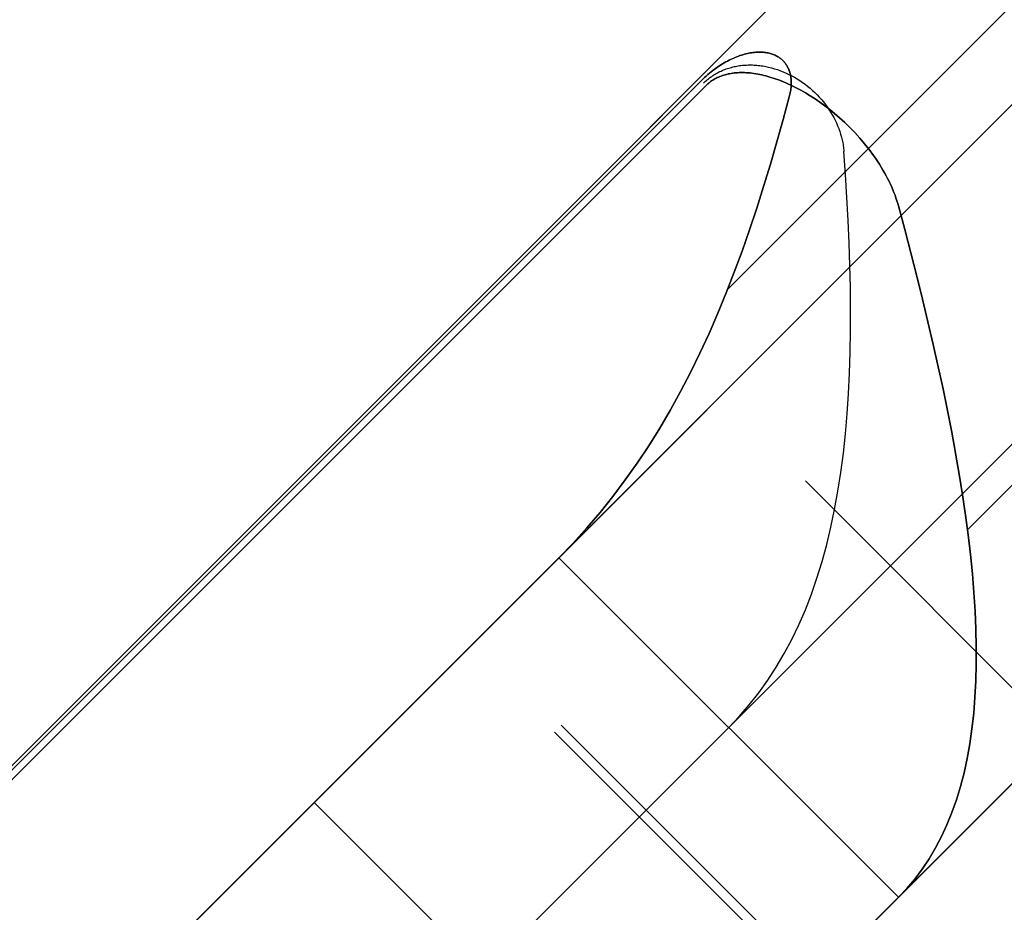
# Model space of a CAD drawing. Header units: millimetres. Extents: x -1690 to 192, y -898 to 54.
# Tile 82 of 256: x -1641.47 to -1637.37, y -5.42 to -1.7. Entities that reach past the tile are written whole.
import ezdxf

# ---------------------------------------------------------------- set-up
doc = ezdxf.new("R2010")
doc.units = ezdxf.units.MM
doc.header["$MEASUREMENT"] = 0
doc.layers.add('OVIDIO 186x93x72h', color=7, linetype='Continuous')

msp = doc.modelspace()

# ---------------------------------------------------------------- linework, layer by layer
at = {"layer": 'OVIDIO 186x93x72h', "extrusion": (0.2028516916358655, -0.1089792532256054, 0.973126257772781)}
for points in [[(-750.5095210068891, 1609.817011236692), (-750.5095210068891, 1449.161166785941)], [(-750.5095210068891, 1449.161166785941), (-750.5095210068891, 1609.817011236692)]]:
    msp.add_lwpolyline(points, dxfattribs=at)
at = {"layer": 'OVIDIO 186x93x72h', "extrusion": (0.2028516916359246, -0.1089792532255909, 0.9731262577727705)}
msp.add_lwpolyline([(-750.8049910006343, 1609.81701123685), (-750.8049910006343, 1449.161166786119)], dxfattribs=at)
at = {"layer": 'OVIDIO 186x93x72h', "extrusion": (0.2028516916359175, -0.1089792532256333, 0.9731262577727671)}
for points in [[(-751.1004609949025, 1609.817011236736), (-751.1004609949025, 1449.161166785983)], [(-751.1004609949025, 1449.161166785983), (-751.1004609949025, 1609.817011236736)]]:
    msp.add_lwpolyline(points, dxfattribs=at)
at = {"layer": 'OVIDIO 186x93x72h', "extrusion": (0.2357022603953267, -0.2357022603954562, 0.9428090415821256)}
msp.add_lwpolyline([(-1155.07277799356, 1376.762160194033), (-1155.07277799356, 1267.684356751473)], dxfattribs=at)
at = {"layer": 'OVIDIO 186x93x72h', "extrusion": (0.2357022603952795, -0.235702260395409, 0.9428090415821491)}
msp.add_lwpolyline([(-1156.02146129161, 1267.684356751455), (-1156.02146129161, 1376.762160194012)], dxfattribs=at)
at = {"layer": 'OVIDIO 186x93x72h', "extrusion": (0.235702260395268, -0.2357022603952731, 0.942809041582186)}
msp.add_lwpolyline([(-1158.867511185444, 1267.684356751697), (-1158.867511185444, 1376.762160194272)], dxfattribs=at)
at = {"layer": 'OVIDIO 186x93x72h', "extrusion": (0.2357022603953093, -0.2357022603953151, 0.9428090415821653)}
msp.add_lwpolyline([(-1157.918827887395, 1376.762160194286), (-1157.918827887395, 1267.684356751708)], dxfattribs=at)
at = {"layer": 'OVIDIO 186x93x72h', "extrusion": (0.8812743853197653, 0.2653523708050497, 0.3910800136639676)}
msp.add_lwpolyline([(458.4009193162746, 1206.869492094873), (502.713786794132, 1264.424570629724)], dxfattribs=at)
at = {"layer": 'OVIDIO 186x93x72h', "extrusion": (0.1089792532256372, -0.2028516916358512, 0.9731262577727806)}
for points in [[(-1465.210332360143, 960.7299847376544), (-1465.210332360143, 800.0741402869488)], [(-1465.210332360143, 800.0741402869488), (-1465.210332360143, 960.7299847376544)]]:
    msp.add_lwpolyline(points, dxfattribs=at)
at = {"layer": 'OVIDIO 186x93x72h', "extrusion": (0.1089792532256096, -0.2028516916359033, 0.9731262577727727)}
msp.add_lwpolyline([(-1464.914862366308, 960.72998473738), (-1464.914862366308, 800.0741402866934)], dxfattribs=at)
at = {"layer": 'OVIDIO 186x93x72h', "extrusion": (0.1089792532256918, -0.2028516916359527, 0.9731262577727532)}
for points in [[(-1464.619392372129, 800.0741402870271), (-1464.619392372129, 960.7299847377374)], [(-1464.619392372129, 960.7299847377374), (-1464.619392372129, 800.0741402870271)]]:
    msp.add_lwpolyline(points, dxfattribs=at)
at = {"layer": 'OVIDIO 186x93x72h', "extrusion": (0.04629577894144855, -0.02146384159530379, 0.9986971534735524)}
msp.add_lwpolyline([(-670.0860181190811, 1436.939936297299), (-670.0860181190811, 1537.45115466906)], dxfattribs=at)
at = {"layer": 'OVIDIO 186x93x72h', "extrusion": (0.04629577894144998, -0.02146384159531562, 0.9986971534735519)}
msp.add_lwpolyline([(-671.5722072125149, 1435.97170428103), (-671.5722072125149, 1537.276148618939)], dxfattribs=at)
at = {"layer": 'OVIDIO 186x93x72h', "extrusion": (0.0214638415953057, -0.04629577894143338, 0.998697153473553)}
msp.add_lwpolyline([(-1501.069010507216, 640.801260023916), (-1501.069010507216, 742.1038896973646)], dxfattribs=at)
at = {"layer": 'OVIDIO 186x93x72h', "extrusion": (0.02146384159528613, -0.04629577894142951, 0.9986971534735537)}
msp.add_lwpolyline([(-1502.554941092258, 641.7650586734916), (-1502.554941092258, 742.2780942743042)], dxfattribs=at)
at = {"layer": 'OVIDIO 186x93x72h'}
for points in [[(-1646.037722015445, -9.335321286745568), (-1626.867548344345, 9.834852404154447)], [(-1627.080971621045, 9.621422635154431), (-1645.824292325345, -9.12189806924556)], [(-1630.017960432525, 5.270220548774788), (-1641.473090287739, -6.184909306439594)], [(-1630.725067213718, 4.563113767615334), (-1640.765983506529, -5.477802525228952)], [(-1640.765983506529, -5.477802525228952), (-1630.725067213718, 4.563113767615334)], [(-1630.017960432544, 3.856006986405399), (-1640.058876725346, -6.184909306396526)], [(-1628.603746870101, 3.856006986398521), (-1640.058876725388, -7.59912286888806)], [(-1639.351769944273, -6.892016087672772), (-1629.310853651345, 3.148900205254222)], [(-1629.310853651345, 3.148900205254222), (-1639.351769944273, -6.892016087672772)], [(-1632.264306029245, 3.023874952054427), (-1639.226744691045, -3.938563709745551)], [(-1639.226744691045, -3.938563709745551), (-1632.264306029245, 3.023874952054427)], [(-1638.524888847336, -2.822494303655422), (-1633.380375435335, 2.322019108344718)], [(-1637.812531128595, -5.352777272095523), (-1630.850092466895, 1.60966138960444)], [(-1630.850092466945, 1.609661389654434), (-1634.331311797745, -1.871557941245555), (-1637.812531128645, -5.352777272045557)], [(-1637.525012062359, -3.822617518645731), (-1632.380252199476, 1.322142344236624)], [(-1637.139637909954, -4.679884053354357), (-1638.200298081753, -3.619223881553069)], [(-1638.200298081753, -3.619223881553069), (-1637.139637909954, -4.679884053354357)], [(-1637.812531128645, -5.352777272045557), (-1639.226744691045, -3.938563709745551)], [(-1637.812531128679, -5.352777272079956), (-1639.226744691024, -3.938563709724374)], [(-1639.226744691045, -3.938563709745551), (-1637.812531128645, -5.352777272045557)], [(-1639.245703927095, -4.664629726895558), (-1638.185043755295, -5.725289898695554)], [(-1639.21757627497, -4.636502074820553), (-1638.15691610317, -5.697162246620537)], [(-1640.246364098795, -4.95818311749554), (-1638.832150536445, -6.372396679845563)]]:
    msp.add_lwpolyline(points, dxfattribs=at)
at = {"layer": 'OVIDIO 186x93x72h', "extrusion": (0.008107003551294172, 0.9959547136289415, 0.08949013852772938)}
msp.add_lwpolyline([(1638.289601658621, 26.92022102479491), (1638.10843160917, 28.91199847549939)], dxfattribs=at)
at = {"layer": 'OVIDIO 186x93x72h', "extrusion": (0.9994904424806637, 0.001019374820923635, -0.0319032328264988)}
msp.add_lwpolyline([(-0.1852418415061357, -26.61382293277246), (-0.2491459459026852, -24.61484412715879)], dxfattribs=at)
at = {"layer": 'OVIDIO 186x93x72h', "extrusion": (0.02709550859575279, 0.9865440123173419, 0.161235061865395)}
msp.add_lwpolyline([(1637.603459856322, 32.86887304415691), (1637.267613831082, 34.84047326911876)], dxfattribs=at)
at = {"layer": 'OVIDIO 186x93x72h', "extrusion": (0.0001017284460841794, 0.9999491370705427, 0.01008528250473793)}
msp.add_lwpolyline([(1638.63437026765, 25.69354578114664), (1638.614196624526, 27.69344403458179)], dxfattribs=at)
at = {"layer": 'OVIDIO 186x93x72h', "extrusion": (0.9999491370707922, 0.0001017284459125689, -0.01008528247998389)}
msp.add_lwpolyline([(-1.785650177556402, 9.146079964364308), (-1.805823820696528, 11.14597821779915)], dxfattribs=at)
at = {"layer": 'OVIDIO 186x93x72h', "extrusion": (0.9738367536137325, 0.05302939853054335, -0.2209747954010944)}
for points in [[(86.58332895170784, -334.5754412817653), (87.06186665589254, -336.5173479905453)], [(87.06186665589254, -336.5173479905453), (86.58332895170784, -334.5754412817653)]]:
    msp.add_lwpolyline(points, dxfattribs=at)
at = {"layer": 'OVIDIO 186x93x72h', "extrusion": (0.9738367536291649, 0.05302939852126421, -0.2209747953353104)}
msp.add_lwpolyline([(86.58332893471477, -334.5754411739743), (86.71662899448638, -335.1163730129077)], dxfattribs=at)
at = {"layer": 'OVIDIO 186x93x72h', "extrusion": (0.3247683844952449, 0.3247683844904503, 0.8882854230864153)}
for points in [[(1155.823361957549, 1338.874091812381), (1155.823361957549, 1331.787655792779)], [(1155.823361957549, 1331.787655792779), (1155.823361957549, 1338.874091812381)]]:
    msp.add_lwpolyline(points, dxfattribs=at)
at = {"layer": 'OVIDIO 186x93x72h', "extrusion": (0.9069818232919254, 0.1955761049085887, -0.3730066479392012)}
msp.add_lwpolyline([(341.8472833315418, -572.2477487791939), (342.8484609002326, -573.979599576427)], dxfattribs=at)
at = {"layer": 'OVIDIO 186x93x72h', "extrusion": (0.01521891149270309, 0.0152189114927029, 0.999768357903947)}
msp.add_lwpolyline([(-1651.565255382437, -16.79091707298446), (-1642.187706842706, -7.415540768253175)], dxfattribs=at)
at = {"layer": 'OVIDIO 186x93x72h', "extrusion": (0.9998841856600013, -0.0002316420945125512, -0.01521714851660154)}
msp.add_lwpolyline([(-10.62744252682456, -27.65566100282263), (-3.170124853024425, 462.1774511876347)], dxfattribs=at)
at = {"layer": 'OVIDIO 186x93x72h', "extrusion": (0.7071067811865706, -0.7071067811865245, 0)}
for points in [[(-1160.941717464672, 26.50200902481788), (-1160.874729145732, 26.57062285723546), (-1160.809115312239, 26.64114151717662), (-1160.744953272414, 26.71352623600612), (-1160.6823190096, 26.7877342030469), (-1160.621286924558, 26.86371861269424), (-1160.561929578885, 26.94142873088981), (-1160.504317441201, 27.02080998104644), (-1160.448518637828, 27.10180404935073), (-1160.394598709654, 27.18434900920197), (-1160.342620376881, 27.26837946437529), (-1160.292643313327, 27.35382671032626), (-1160.244723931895, 27.4406189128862), (-1160.198915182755, 27.52868130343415), (-1160.155266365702, 27.61793638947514), (-1160.113822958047, 27.7083041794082), (-1160.074626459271, 27.79970242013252), (-1160.037714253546, 27.89204684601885), (-1160.003119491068, 27.98525143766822), (-1159.970870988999, 28.07922868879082), (-1159.940993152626, 28.17388987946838), (-1159.913505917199, 28.26914535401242), (-1159.888424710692, 28.36490480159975), (-1159.865760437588, 28.46107753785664), (-1159.845519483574, 28.55757278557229), (-1159.827703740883, 28.65429995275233), (-1159.81231065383, 28.75116890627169), (-1159.799333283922, 28.84809023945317), (-1159.788760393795, 28.94497553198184), (-1159.78057654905, 29.04173760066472), (-1159.774762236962, 29.13829073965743), (-1159.771294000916, 29.23455094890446), (-1159.770144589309, 29.33043614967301)], [(-1159.770144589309, 29.33043614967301), (-1159.771294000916, 29.23455094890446), (-1159.774762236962, 29.13829073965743), (-1159.78057654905, 29.04173760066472), (-1159.788760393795, 28.94497553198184), (-1159.799333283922, 28.84809023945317), (-1159.81231065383, 28.75116890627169), (-1159.827703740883, 28.65429995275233), (-1159.845519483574, 28.55757278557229), (-1159.865760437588, 28.46107753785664), (-1159.888424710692, 28.36490480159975), (-1159.913505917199, 28.26914535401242), (-1159.940993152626, 28.17388987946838), (-1159.970870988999, 28.07922868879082), (-1160.003119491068, 27.98525143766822), (-1160.037714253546, 27.89204684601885), (-1160.074626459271, 27.79970242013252), (-1160.113822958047, 27.7083041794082), (-1160.155266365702, 27.61793638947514), (-1160.198915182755, 27.52868130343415), (-1160.244723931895, 27.4406189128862), (-1160.292643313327, 27.35382671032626), (-1160.342620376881, 27.26837946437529), (-1160.394598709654, 27.18434900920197), (-1160.448518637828, 27.10180404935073), (-1160.504317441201, 27.02080998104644), (-1160.561929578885, 26.94142873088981), (-1160.621286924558, 26.86371861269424), (-1160.6823190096, 26.7877342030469), (-1160.744953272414, 26.71352623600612), (-1160.809115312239, 26.64114151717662), (-1160.874729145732, 26.57062285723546), (-1160.941717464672, 26.50200902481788)]]:
    msp.add_lwpolyline(points, dxfattribs=at)
at = {"layer": 'OVIDIO 186x93x72h', "extrusion": (0.3247683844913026, 0.3247683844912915, 0.8882854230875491)}
msp.add_lwpolyline([(1155.073361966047, 1331.787655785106), (1155.073361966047, 1338.874091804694)], dxfattribs=at)
at = {"layer": 'OVIDIO 186x93x72h', "extrusion": (0.8183247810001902, 0.4036839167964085, -0.4091257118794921)}
msp.add_lwpolyline([(720.6330686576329, -577.4702284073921), (722.1725181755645, -578.7469802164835)], dxfattribs=at)
at = {"layer": 'OVIDIO 186x93x72h', "extrusion": (0.7071067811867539, -0.7071067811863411, 0)}
msp.add_lwpolyline([(-1159.770144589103, 29.33043614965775), (-1159.771294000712, 29.2345509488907), (-1159.77476223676, 29.13829073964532), (-1159.78057654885, 29.04173760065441), (-1159.788760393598, 28.94497553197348), (-1159.799333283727, 28.84809023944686), (-1159.812310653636, 28.75116890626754), (-1159.827703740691, 28.65429995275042), (-1159.845519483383, 28.55757278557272), (-1159.865760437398, 28.46107753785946), (-1159.888424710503, 28.36490480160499), (-1159.913505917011, 28.26914535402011), (-1159.940993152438, 28.17388987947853), (-1159.97087098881, 28.07922868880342), (-1160.00311949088, 27.98525143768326), (-1160.037714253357, 27.89204684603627), (-1160.074626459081, 27.79970242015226), (-1160.113822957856, 27.70830417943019), (-1160.15526636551, 27.61793638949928), (-1160.198915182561, 27.52868130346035), (-1160.244723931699, 27.44061891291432), (-1160.292643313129, 27.35382671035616), (-1160.342620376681, 27.26837946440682), (-1160.394598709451, 27.18434900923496), (-1160.448518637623, 27.10180404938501), (-1160.504317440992, 27.02080998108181), (-1160.561929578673, 26.94142873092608), (-1160.621286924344, 26.86371861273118), (-1160.682319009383, 26.7877342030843), (-1160.744953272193, 26.71352623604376), (-1160.809115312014, 26.64114151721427), (-1160.874729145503, 26.57062285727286), (-1160.94171746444, 26.5020090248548)], dxfattribs=at)
at = {"layer": 'OVIDIO 186x93x72h', "extrusion": (0.3247683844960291, 0.3247683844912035, 0.8882854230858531)}
for points in [[(1154.323361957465, 1331.787655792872), (1154.323361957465, 1338.874091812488)], [(1154.323361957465, 1338.874091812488), (1154.323361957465, 1331.787655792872)]]:
    msp.add_lwpolyline(points, dxfattribs=at)
at = {"layer": 'OVIDIO 186x93x72h', "extrusion": (-0.216286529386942, 0.2162865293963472, 0.9520715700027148)}
msp.add_lwpolyline([(1161.384502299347, -1091.307629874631), (1161.384502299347, -1093.308045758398)], dxfattribs=at)
at = {"layer": 'OVIDIO 186x93x72h', "extrusion": (0.8660254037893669, -0.2886751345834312, -0.4082482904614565)}
for points in [[(-524.1226086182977, -613.0511653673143), (-521.4779177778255, -609.8120938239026)], [(-521.4779177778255, -609.8120938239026), (-524.1226086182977, -613.0511653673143)]]:
    msp.add_lwpolyline(points, dxfattribs=at)
at = {"layer": 'OVIDIO 186x93x72h', "extrusion": (0.01521891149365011, 0.0152189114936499, 0.9997683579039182)}
msp.add_lwpolyline([(-1650.50469976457, -17.85168178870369), (-1641.127169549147, -8.47632380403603)], dxfattribs=at)
at = {"layer": 'OVIDIO 186x93x72h', "extrusion": (0.9998841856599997, -0.0002316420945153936, -0.01521714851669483)}
msp.add_lwpolyline([(-11.68783862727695, -27.63951673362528), (-4.230539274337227, 462.1923920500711)], dxfattribs=at)
at = {"layer": 'OVIDIO 186x93x72h', "extrusion": (-0.2886751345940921, 0.8660254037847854, -0.4082482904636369)}
for points in [[(1556.352517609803, 232.6216592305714), (1558.931973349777, 229.4624840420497)], [(1558.931973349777, 229.4624840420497), (1556.352517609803, 232.6216592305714)]]:
    msp.add_lwpolyline(points, dxfattribs=at)
at = {"layer": 'OVIDIO 186x93x72h', "extrusion": (-0.2886751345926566, 0.8660254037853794, -0.4082482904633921)}
msp.add_lwpolyline([(1557.587041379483, 230.7690104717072), (1554.942350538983, 234.0080820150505)], dxfattribs=at)
at = {"layer": 'OVIDIO 186x93x72h', "extrusion": (0.8660254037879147, -0.2886751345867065, -0.408248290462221)}
msp.add_lwpolyline([(-522.552674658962, -611.4723778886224), (-525.132130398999, -614.631553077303)], dxfattribs=at)
at = {"layer": 'OVIDIO 186x93x72h', "extrusion": (-0.2886751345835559, 0.8660254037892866, -0.4082482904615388)}
for points in [[(1557.251631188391, 230.4951491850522), (1554.606940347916, 233.7342207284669)], [(1554.606940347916, 233.7342207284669), (1557.251631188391, 230.4951491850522)]]:
    msp.add_lwpolyline(points, dxfattribs=at)
at = {"layer": 'OVIDIO 186x93x72h', "extrusion": (-0.288675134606, 0.8660254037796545, -0.4082482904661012)}
for points in [[(1558.037546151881, 228.7321873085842), (1555.458090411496, 231.8913624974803)], [(1555.458090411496, 231.8913624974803), (1558.037546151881, 228.7321873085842)]]:
    msp.add_lwpolyline(points, dxfattribs=at)
at = {"layer": 'OVIDIO 186x93x72h'}
for points in [[(-1638.634577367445, -1.952354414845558, 25.67348017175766), (-1638.627714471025, -1.945625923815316, 25.67347895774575), (-1638.62083070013, -1.93913793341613, 25.67347517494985), (-1638.613931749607, -1.932884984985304, 25.67346861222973), (-1638.607023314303, -1.926861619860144, 25.67345905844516), (-1638.600111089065, -1.921062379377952, 25.67344630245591), (-1638.593200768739, -1.915481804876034, 25.67343013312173), (-1638.586298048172, -1.910114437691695, 25.67341033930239), (-1638.579408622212, -1.904954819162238, 25.67338670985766), (-1638.572537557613, -1.899997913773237, 25.67335897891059), (-1638.565687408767, -1.895240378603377, 25.67332666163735), (-1638.558860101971, -1.890679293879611, 25.67328921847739), (-1638.552057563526, -1.886311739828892, 25.67324610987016), (-1638.54528171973, -1.882134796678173, 25.67319679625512), (-1638.538534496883, -1.878145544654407, 25.67314073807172), (-1638.531817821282, -1.874341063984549, 25.67307739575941), (-1638.525133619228, -1.870718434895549, 25.67300622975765), (-1638.51848388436, -1.867274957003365, 25.67292669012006), (-1638.51187087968, -1.86400880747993, 25.67283818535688), (-1638.505296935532, -1.860918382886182, 25.67274011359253), (-1638.498764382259, -1.85800207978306, 25.67263187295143), (-1638.492275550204, -1.855258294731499, 25.67251286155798), (-1638.48583276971, -1.852685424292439, 25.67238247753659), (-1638.479438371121, -1.850281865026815, 25.67224011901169), (-1638.473094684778, -1.848046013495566, 25.67208518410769), (-1638.466804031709, -1.845976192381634, 25.67191709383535), (-1638.460568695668, -1.844070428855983, 25.67173536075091), (-1638.454390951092, -1.842326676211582, 25.67153952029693), (-1638.448273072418, -1.840742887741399, 25.671329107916), (-1638.442217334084, -1.839317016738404, 25.6711036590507), (-1638.436226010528, -1.838047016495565, 25.6708627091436), (-1638.430301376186, -1.836930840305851, 25.67060579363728), (-1638.424445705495, -1.835966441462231, 25.67033244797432), (-1638.41866137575, -1.835151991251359, 25.67004223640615), (-1638.412951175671, -1.834486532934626, 25.66973483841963), (-1638.407317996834, -1.833969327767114, 25.66940996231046), (-1638.401764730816, -1.833599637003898, 25.66906731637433), (-1638.396294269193, -1.833376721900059, 25.66870660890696), (-1638.390909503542, -1.833299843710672, 25.66832754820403), (-1638.385613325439, -1.833368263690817, 25.66792984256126), (-1638.380408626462, -1.833581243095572, 25.66751320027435), (-1638.375298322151, -1.833937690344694, 25.66707742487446), (-1638.37028542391, -1.834435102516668, 25.66662270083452), (-1638.365372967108, -1.835070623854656, 25.66614930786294), (-1638.360563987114, -1.835841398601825, 25.66565752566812), (-1638.355861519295, -1.836744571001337, 25.66514763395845), (-1638.35126859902, -1.837777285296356, 25.66461991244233), (-1638.346788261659, -1.838936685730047, 25.66407464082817), (-1638.342423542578, -1.840219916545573, 25.66351209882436), (-1638.338176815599, -1.841624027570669, 25.66293257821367), (-1638.334047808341, -1.843145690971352, 25.66233641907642), (-1638.330035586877, -1.844781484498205, 25.66172397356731), (-1638.326139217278, -1.846527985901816, 25.661095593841), (-1638.322357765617, -1.848381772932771, 25.66045163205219), (-1638.318690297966, -1.850339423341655, 25.65979244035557), (-1638.315135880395, -1.852397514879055, 25.65911837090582), (-1638.311693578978, -1.854552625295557, 25.65842977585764), (-1638.308362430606, -1.856801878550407, 25.65772694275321), (-1638.306738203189, -1.857961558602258, 25.65737020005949), (-1638.305141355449, -1.859144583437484, 25.65700990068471), (-1638.303571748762, -1.860350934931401, 25.65664604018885), (-1638.3020292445, -1.861580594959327, 25.65627861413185), (-1638.300513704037, -1.862833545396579, 25.65590761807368), (-1638.299024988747, -1.864109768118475, 25.65553304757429), (-1638.297562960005, -1.865409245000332, 25.65515489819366), (-1638.296127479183, -1.866731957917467, 25.65477316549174), (-1638.294718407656, -1.868077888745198, 25.6543878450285), (-1638.293335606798, -1.869447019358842, 25.65399893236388), (-1638.291978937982, -1.870839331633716, 25.65360642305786), (-1638.290648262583, -1.872254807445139, 25.6532103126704), (-1638.289343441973, -1.873693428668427, 25.65281059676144), (-1638.288064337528, -1.875155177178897, 25.65240727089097), (-1638.286810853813, -1.876640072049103, 25.65200032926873), (-1638.28558306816, -1.878148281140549, 25.65158976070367), (-1638.284381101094, -1.879680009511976, 25.65117555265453), (-1638.283205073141, -1.881235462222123, 25.65075769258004), (-1638.282055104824, -1.882814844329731, 25.65033616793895), (-1638.280931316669, -1.884418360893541, 25.64991096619), (-1638.279833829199, -1.886046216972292, 25.64948207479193), (-1638.278762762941, -1.887698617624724, 25.64904948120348), (-1638.277718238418, -1.889375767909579, 25.64861317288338), (-1638.276700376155, -1.891077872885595, 25.64817313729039), (-1638.275709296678, -1.892805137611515, 25.64772936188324), (-1638.27474512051, -1.894557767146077, 25.64728183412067), (-1638.272897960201, -1.898139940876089, 25.64637547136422), (-1638.271159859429, -1.901826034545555, 25.64545394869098), (-1638.269531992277, -1.905617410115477, 25.64451725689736), (-1638.268016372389, -1.909514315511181, 25.64356575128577), (-1638.266615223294, -1.913516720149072, 25.64259987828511), (-1638.265330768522, -1.917624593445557, 25.6416200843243), (-1638.264165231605, -1.921837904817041, 25.64062681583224), (-1638.263120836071, -1.926156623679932, 25.63962051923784), (-1638.262199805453, -1.930580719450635, 25.63860164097), (-1638.261404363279, -1.935110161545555, 25.63757062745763), (-1638.260736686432, -1.939744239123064, 25.63652812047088), (-1638.260198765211, -1.944479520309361, 25.63547554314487), (-1638.259792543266, -1.94931189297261, 25.63441451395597), (-1638.259519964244, -1.954237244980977, 25.63334665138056), (-1638.259382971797, -1.959251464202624, 25.63227357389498), (-1638.259383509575, -1.964350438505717, 25.63119689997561), (-1638.259523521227, -1.969530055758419, 25.63011824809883), (-1638.259804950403, -1.974786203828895, 25.62903923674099), (-1638.260229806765, -1.980115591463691, 25.62796137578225), (-1638.26080036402, -1.985518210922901, 25.62688574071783), (-1638.261518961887, -1.990994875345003, 25.62581329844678), (-1638.262387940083, -1.996546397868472, 25.62474501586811), (-1638.263409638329, -2.002173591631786, 25.62368185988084), (-1638.264586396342, -2.007877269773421, 25.622624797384), (-1638.265920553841, -2.013658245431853, 25.62157479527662), (-1638.267414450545, -2.019517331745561, 25.6205328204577)], [(-1638.267414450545, -2.019517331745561, 25.6205328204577), (-1638.265920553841, -2.013658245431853, 25.62157479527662), (-1638.264586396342, -2.007877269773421, 25.622624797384), (-1638.263409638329, -2.002173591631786, 25.62368185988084), (-1638.262387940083, -1.996546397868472, 25.62474501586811), (-1638.261518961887, -1.990994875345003, 25.62581329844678), (-1638.26080036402, -1.985518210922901, 25.62688574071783), (-1638.260229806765, -1.980115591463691, 25.62796137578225), (-1638.259804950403, -1.974786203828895, 25.62903923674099), (-1638.259523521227, -1.969530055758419, 25.63011824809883), (-1638.259383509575, -1.964350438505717, 25.63119689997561), (-1638.259382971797, -1.959251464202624, 25.63227357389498), (-1638.259519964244, -1.954237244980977, 25.63334665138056), (-1638.259792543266, -1.94931189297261, 25.63441451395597), (-1638.260198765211, -1.944479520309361, 25.63547554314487), (-1638.260736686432, -1.939744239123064, 25.63652812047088), (-1638.261404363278, -1.935110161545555, 25.63757062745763), (-1638.262199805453, -1.930580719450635, 25.63860164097), (-1638.263120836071, -1.926156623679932, 25.63962051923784), (-1638.264165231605, -1.921837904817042, 25.64062681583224), (-1638.265330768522, -1.917624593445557, 25.6416200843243), (-1638.266615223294, -1.913516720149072, 25.64259987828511), (-1638.268016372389, -1.909514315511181, 25.64356575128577), (-1638.269531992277, -1.905617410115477, 25.64451725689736), (-1638.271159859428, -1.901826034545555, 25.64545394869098), (-1638.272897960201, -1.898139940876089, 25.64637547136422), (-1638.27474512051, -1.894557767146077, 25.64728183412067), (-1638.275709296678, -1.892805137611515, 25.64772936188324), (-1638.276700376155, -1.891077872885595, 25.64817313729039), (-1638.277718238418, -1.889375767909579, 25.64861317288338), (-1638.278762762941, -1.887698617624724, 25.64904948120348), (-1638.279833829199, -1.886046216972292, 25.64948207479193), (-1638.280931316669, -1.884418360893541, 25.64991096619), (-1638.282055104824, -1.882814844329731, 25.65033616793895), (-1638.283205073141, -1.881235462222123, 25.65075769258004), (-1638.284381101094, -1.879680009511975, 25.65117555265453), (-1638.28558306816, -1.878148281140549, 25.65158976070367), (-1638.286810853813, -1.876640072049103, 25.65200032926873), (-1638.288064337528, -1.875155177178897, 25.65240727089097), (-1638.289343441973, -1.873693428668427, 25.65281059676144), (-1638.290648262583, -1.872254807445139, 25.6532103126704), (-1638.291978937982, -1.870839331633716, 25.65360642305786), (-1638.293335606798, -1.869447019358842, 25.65399893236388), (-1638.294718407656, -1.868077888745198, 25.6543878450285), (-1638.296127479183, -1.866731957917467, 25.65477316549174), (-1638.297562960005, -1.865409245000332, 25.65515489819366), (-1638.299024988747, -1.864109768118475, 25.65553304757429), (-1638.300513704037, -1.862833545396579, 25.65590761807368), (-1638.3020292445, -1.861580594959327, 25.65627861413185), (-1638.303571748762, -1.860350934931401, 25.65664604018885), (-1638.305141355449, -1.859144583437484, 25.65700990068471), (-1638.306738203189, -1.857961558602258, 25.65737020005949), (-1638.308362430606, -1.856801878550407, 25.65772694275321), (-1638.311693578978, -1.854552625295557, 25.65842977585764), (-1638.315135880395, -1.852397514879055, 25.65911837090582), (-1638.318690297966, -1.850339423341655, 25.65979244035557), (-1638.322357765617, -1.848381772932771, 25.66045163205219), (-1638.326139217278, -1.846527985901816, 25.661095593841), (-1638.330035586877, -1.844781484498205, 25.66172397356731), (-1638.334047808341, -1.843145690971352, 25.66233641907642), (-1638.338176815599, -1.841624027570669, 25.66293257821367), (-1638.342423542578, -1.840219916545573, 25.66351209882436), (-1638.346788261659, -1.838936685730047, 25.66407464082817), (-1638.35126859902, -1.837777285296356, 25.66461991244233), (-1638.355861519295, -1.836744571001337, 25.66514763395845), (-1638.360563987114, -1.835841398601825, 25.66565752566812), (-1638.365372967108, -1.835070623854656, 25.66614930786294), (-1638.37028542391, -1.834435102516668, 25.66662270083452), (-1638.375298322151, -1.833937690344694, 25.66707742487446), (-1638.380408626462, -1.833581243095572, 25.66751320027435), (-1638.385613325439, -1.833368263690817, 25.66792984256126), (-1638.390909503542, -1.833299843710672, 25.66832754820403), (-1638.396294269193, -1.833376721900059, 25.66870660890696), (-1638.401764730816, -1.833599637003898, 25.66906731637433), (-1638.407317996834, -1.833969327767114, 25.66940996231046), (-1638.412951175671, -1.834486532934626, 25.66973483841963), (-1638.41866137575, -1.835151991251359, 25.67004223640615), (-1638.424445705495, -1.835966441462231, 25.67033244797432), (-1638.430301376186, -1.836930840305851, 25.67060579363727), (-1638.436226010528, -1.838047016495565, 25.6708627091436), (-1638.442217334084, -1.839317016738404, 25.6711036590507), (-1638.448273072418, -1.840742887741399, 25.671329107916), (-1638.454390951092, -1.842326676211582, 25.67153952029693), (-1638.460568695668, -1.844070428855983, 25.67173536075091), (-1638.466804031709, -1.845976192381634, 25.67191709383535), (-1638.473094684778, -1.848046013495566, 25.67208518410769), (-1638.479438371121, -1.850281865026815, 25.67224011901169), (-1638.48583276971, -1.852685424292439, 25.67238247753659), (-1638.492275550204, -1.855258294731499, 25.67251286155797), (-1638.498764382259, -1.85800207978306, 25.67263187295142), (-1638.505296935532, -1.860918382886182, 25.67274011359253), (-1638.51187087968, -1.86400880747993, 25.67283818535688), (-1638.51848388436, -1.867274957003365, 25.67292669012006), (-1638.525133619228, -1.870718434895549, 25.67300622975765), (-1638.531817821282, -1.874341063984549, 25.67307739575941), (-1638.538534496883, -1.878145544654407, 25.67314073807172), (-1638.54528171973, -1.882134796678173, 25.67319679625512), (-1638.552057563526, -1.886311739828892, 25.67324610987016), (-1638.558860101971, -1.890679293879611, 25.67328921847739), (-1638.565687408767, -1.895240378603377, 25.67332666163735), (-1638.572537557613, -1.899997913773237, 25.67335897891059), (-1638.579408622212, -1.904954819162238, 25.67338670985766), (-1638.586298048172, -1.910114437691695, 25.67341033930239), (-1638.593200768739, -1.915481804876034, 25.67343013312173), (-1638.600111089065, -1.921062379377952, 25.67344630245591), (-1638.607023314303, -1.926861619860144, 25.67345905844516), (-1638.613931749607, -1.932884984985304, 25.67346861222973), (-1638.62083070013, -1.93913793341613, 25.67347517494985), (-1638.627714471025, -1.945625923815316, 25.67347895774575), (-1638.634577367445, -1.952354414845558, 25.67348017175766)], [(-1638.624490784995, -1.962440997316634, 26.67345645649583), (-1638.620541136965, -1.958581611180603, 26.6734565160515), (-1638.616503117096, -1.95481373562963, 26.67345645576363), (-1638.612378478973, -1.951138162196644, 26.67345591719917), (-1638.608168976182, -1.947555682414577, 26.67345454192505), (-1638.60387636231, -1.944067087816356, 26.6734519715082), (-1638.59950239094, -1.940673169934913, 26.67344784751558), (-1638.59504881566, -1.937374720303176, 26.67344181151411), (-1638.590517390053, -1.934172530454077, 26.67343350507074), (-1638.585909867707, -1.931067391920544, 26.6734225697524), (-1638.581228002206, -1.928060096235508, 26.67340864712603), (-1638.576473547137, -1.925151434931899, 26.67339137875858), (-1638.571648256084, -1.922342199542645, 26.67337040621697), (-1638.566753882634, -1.919633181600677, 26.67334537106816), (-1638.561792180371, -1.917025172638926, 26.67331591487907), (-1638.556764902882, -1.91451896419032, 26.67328167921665), (-1638.551673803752, -1.91211534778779, 26.67324230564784), (-1638.546520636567, -1.909815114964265, 26.67319743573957), (-1638.541307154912, -1.907619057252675, 26.67314671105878), (-1638.536035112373, -1.90552796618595, 26.67308977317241), (-1638.530706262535, -1.90354263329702, 26.6730262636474), (-1638.525322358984, -1.901663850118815, 26.67295582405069), (-1638.519885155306, -1.899892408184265, 26.67287809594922), (-1638.514396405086, -1.898229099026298, 26.67279272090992), (-1638.508857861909, -1.896674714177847, 26.67269934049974), (-1638.503271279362, -1.895230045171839, 26.67259759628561), (-1638.49763841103, -1.893895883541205, 26.67248712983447), (-1638.491961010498, -1.892673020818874, 26.67236758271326), (-1638.486240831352, -1.891562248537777, 26.67223859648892), (-1638.480479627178, -1.890564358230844, 26.6720998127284), (-1638.474679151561, -1.889680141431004, 26.67195087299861), (-1638.468841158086, -1.888910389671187, 26.67179141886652), (-1638.46296740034, -1.888255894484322, 26.67162109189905), (-1638.457059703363, -1.887717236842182, 26.67143950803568), (-1638.451120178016, -1.887294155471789, 26.67124618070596), (-1638.445151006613, -1.886986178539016, 26.67104059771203), (-1638.43915437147, -1.886792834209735, 26.67082224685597), (-1638.433132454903, -1.886713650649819, 26.67059061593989), (-1638.427087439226, -1.886748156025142, 26.67034519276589), (-1638.421021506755, -1.886895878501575, 26.67008546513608), (-1638.414936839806, -1.887156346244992, 26.66981092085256), (-1638.408835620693, -1.887529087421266, 26.66952104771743), (-1638.402720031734, -1.888013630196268, 26.6692153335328), (-1638.396592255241, -1.888609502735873, 26.66889326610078), (-1638.390454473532, -1.889316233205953, 26.66855433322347), (-1638.384308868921, -1.89013334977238, 26.66819802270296), (-1638.378157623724, -1.891060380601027, 26.66782382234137), (-1638.365846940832, -1.893242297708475, 26.66701970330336), (-1638.353539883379, -1.895858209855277, 26.66613787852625), (-1638.341253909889, -1.898904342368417, 26.66517425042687), (-1638.329006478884, -1.902376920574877, 26.66412472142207), (-1638.316815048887, -1.906272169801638, 26.66298519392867), (-1638.304697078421, -1.910586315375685, 26.6617515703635), (-1638.292670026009, -1.915315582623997, 26.6604197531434), (-1638.280751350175, -1.920456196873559, 26.6589856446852), (-1638.26895850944, -1.926004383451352, 26.65744514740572), (-1638.257308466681, -1.931954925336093, 26.65579525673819), (-1638.245816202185, -1.938296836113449, 26.65403734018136), (-1638.234496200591, -1.945017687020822, 26.65217385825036), (-1638.223362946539, -1.952105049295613, 26.65020727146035), (-1638.212430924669, -1.959546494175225, 26.64814004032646), (-1638.201714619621, -1.967329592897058, 26.64597462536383), (-1638.191228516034, -1.975441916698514, 26.6437134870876), (-1638.180987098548, -1.983871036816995, 26.6413590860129), (-1638.171004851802, -1.992604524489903, 26.63891388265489), (-1638.161296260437, -2.001629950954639, 26.63638033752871), (-1638.151875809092, -2.010934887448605, 26.63376091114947), (-1638.142757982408, -2.020506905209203, 26.63105806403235), (-1638.133957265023, -2.030333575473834, 26.62827425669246), (-1638.125488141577, -2.040402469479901, 26.62541194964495), (-1638.117365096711, -2.050701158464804, 26.62247360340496), (-1638.109602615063, -2.061217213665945, 26.61946167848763), (-1638.102213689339, -2.071937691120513, 26.61637968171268), (-1638.095205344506, -2.082847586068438, 26.61323530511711), (-1638.088583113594, -2.093931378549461, 26.61003728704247), (-1638.082352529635, -2.105173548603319, 26.60679436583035), (-1638.076519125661, -2.116558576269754, 26.6035152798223), (-1638.071088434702, -2.128070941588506, 26.60020876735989), (-1638.066065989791, -2.139695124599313, 26.59688356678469), (-1638.061457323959, -2.151415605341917, 26.59354841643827), (-1638.057267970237, -2.163216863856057, 26.59021205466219), (-1638.053503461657, -2.175083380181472, 26.58688321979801), (-1638.05016933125, -2.186999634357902, 26.58357065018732), (-1638.047271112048, -2.198950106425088, 26.58028308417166), (-1638.044814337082, -2.210919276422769, 26.57702926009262), (-1638.04375322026, -2.216906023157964, 26.57541773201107), (-1638.042804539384, -2.222891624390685, 26.57381791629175), (-1638.041968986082, -2.2288741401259, 26.57223090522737), (-1638.041247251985, -2.234851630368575, 26.57065779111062), (-1638.04064002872, -2.240822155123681, 26.5690996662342), (-1638.040148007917, -2.246783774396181, 26.56755762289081)], [(-1637.812917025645, -2.474014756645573, 27.5144346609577), (-1637.816014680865, -2.463022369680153, 27.51779653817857), (-1637.819417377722, -2.451947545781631, 27.52121035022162), (-1637.823126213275, -2.440788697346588, 27.52467349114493), (-1637.827142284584, -2.429544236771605, 27.52818335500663), (-1637.831466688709, -2.418212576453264, 27.53173733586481), (-1637.836100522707, -2.406792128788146, 27.53533282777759), (-1637.841044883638, -2.395281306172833, 27.53896722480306), (-1637.846300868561, -2.383678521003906, 27.54263792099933), (-1637.851870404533, -2.371983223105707, 27.54634203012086), (-1637.857758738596, -2.360199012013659, 27.55007554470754), (-1637.863971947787, -2.348330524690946, 27.55383417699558), (-1637.870516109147, -2.336382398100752, 27.55761363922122), (-1637.877397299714, -2.324359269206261, 27.56140964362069), (-1637.884621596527, -2.312265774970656, 27.56521790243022), (-1637.892195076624, -2.300106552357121, 27.56903412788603), (-1637.900123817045, -2.287886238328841, 27.57285403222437), (-1637.908408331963, -2.275614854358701, 27.576671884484), (-1637.917026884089, -2.263323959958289, 27.58047618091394), (-1637.935156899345, -2.238831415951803, 27.58799231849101), (-1637.954295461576, -2.21470415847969, 27.59529886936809), (-1637.974224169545, -2.191237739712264, 27.60229225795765), (-1637.994727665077, -2.16869055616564, 27.6088843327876), (-1638.015602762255, -2.147172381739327, 27.61504863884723), (-1638.036649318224, -2.12675583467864, 27.62077414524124), (-1638.057667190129, -2.107513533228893, 27.62604982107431), (-1638.078493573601, -2.089492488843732, 27.63087283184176), (-1638.099115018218, -2.072637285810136, 27.6352731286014), (-1638.119555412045, -2.056866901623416, 27.63928885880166), (-1638.139838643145, -2.042100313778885, 27.64295816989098), (-1638.159979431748, -2.0282677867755, 27.64631552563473), (-1638.179955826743, -2.015344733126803, 27.64938065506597), (-1638.199736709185, -2.003317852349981, 27.65216960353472), (-1638.219290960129, -1.99217384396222, 27.65469841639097), (-1638.238591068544, -1.981897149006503, 27.65698335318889), (-1638.257623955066, -1.972463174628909, 27.65904153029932), (-1638.276380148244, -1.963845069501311, 27.66089027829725), (-1638.294850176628, -1.956015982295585, 27.66254692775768), (-1638.313024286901, -1.94895206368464, 27.66402799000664), (-1638.330891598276, -1.942641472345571, 27.66534669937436), (-1638.348440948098, -1.937075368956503, 27.66651547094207), (-1638.365661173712, -1.932244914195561, 27.66754671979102), (-1638.374144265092, -1.93010294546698, 27.66801460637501), (-1638.382540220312, -1.92814249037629, 27.66845248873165), (-1638.390846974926, -1.926363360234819, 27.66886163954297), (-1638.399062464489, -1.924765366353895, 27.66924333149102), (-1638.407184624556, -1.923348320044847, 27.66959883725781), (-1638.415211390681, -1.922112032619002, 27.66992942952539), (-1638.42314069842, -1.921056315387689, 27.67023638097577), (-1638.430970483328, -1.920180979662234, 27.67052096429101), (-1638.438698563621, -1.919485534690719, 27.6707844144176), (-1638.446322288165, -1.918968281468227, 27.67102781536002), (-1638.453838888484, -1.918627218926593, 27.6712522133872), (-1638.461245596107, -1.918460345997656, 27.67145865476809), (-1638.46853964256, -1.918465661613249, 27.67164818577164), (-1638.475718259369, -1.918641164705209, 27.67182185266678), (-1638.482778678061, -1.918984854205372, 27.67198070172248), (-1638.489718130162, -1.919494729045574, 27.67212577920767), (-1638.496533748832, -1.920168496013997, 27.67225808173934), (-1638.50322227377, -1.921002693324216, 27.67237840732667), (-1638.509780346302, -1.921993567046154, 27.6724875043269), (-1638.516204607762, -1.923137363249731, 27.67258612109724), (-1638.522491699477, -1.924430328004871, 27.67267500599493), (-1638.528638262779, -1.925868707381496, 27.67275490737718), (-1638.534640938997, -1.927448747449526, 27.67282657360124), (-1638.540496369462, -1.929166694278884, 27.67289075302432), (-1638.546201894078, -1.931018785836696, 27.67294814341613), (-1638.551757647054, -1.933001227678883, 27.67299924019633), (-1638.557164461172, -1.935110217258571, 27.67304448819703), (-1638.562423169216, -1.937341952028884, 27.67308433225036), (-1638.567534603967, -1.939692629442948, 27.67311921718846), (-1638.572499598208, -1.942158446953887, 27.67314958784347), (-1638.577318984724, -1.944735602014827, 27.67317588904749), (-1638.581993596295, -1.947420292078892, 27.67319856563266), (-1638.586524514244, -1.950209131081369, 27.67321801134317), (-1638.590913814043, -1.953100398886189, 27.67323441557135), (-1638.595163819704, -1.956092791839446, 27.6732479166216), (-1638.599276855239, -1.959185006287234, 27.67325865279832), (-1638.603255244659, -1.962375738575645, 27.67326676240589), (-1638.607101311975, -1.965663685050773, 27.67327238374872), (-1638.6108173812, -1.969047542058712, 27.67327565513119), (-1638.614405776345, -1.972526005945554, 27.67327671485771)], [(-1638.614405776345, -1.972526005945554, 27.67327671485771), (-1638.6108173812, -1.969047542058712, 27.67327565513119), (-1638.607101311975, -1.965663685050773, 27.67327238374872), (-1638.603255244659, -1.962375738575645, 27.67326676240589), (-1638.599276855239, -1.959185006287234, 27.67325865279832), (-1638.595163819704, -1.956092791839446, 27.6732479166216), (-1638.590913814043, -1.953100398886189, 27.67323441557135), (-1638.586524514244, -1.950209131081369, 27.67321801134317), (-1638.581993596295, -1.947420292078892, 27.67319856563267), (-1638.577318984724, -1.944735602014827, 27.67317588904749), (-1638.572499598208, -1.942158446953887, 27.67314958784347), (-1638.567534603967, -1.939692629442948, 27.67311921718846), (-1638.562423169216, -1.937341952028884, 27.67308433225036), (-1638.557164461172, -1.935110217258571, 27.67304448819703), (-1638.551757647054, -1.933001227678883, 27.67299924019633), (-1638.546201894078, -1.931018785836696, 27.67294814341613), (-1638.540496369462, -1.929166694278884, 27.67289075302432), (-1638.534640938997, -1.927448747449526, 27.67282657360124), (-1638.528638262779, -1.925868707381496, 27.67275490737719), (-1638.522491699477, -1.924430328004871, 27.67267500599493), (-1638.516204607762, -1.923137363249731, 27.67258612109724), (-1638.509780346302, -1.921993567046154, 27.6724875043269), (-1638.50322227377, -1.921002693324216, 27.67237840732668), (-1638.496533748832, -1.920168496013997, 27.67225808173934), (-1638.489718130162, -1.919494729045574, 27.67212577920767), (-1638.482778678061, -1.918984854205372, 27.67198070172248), (-1638.475718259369, -1.918641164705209, 27.67182185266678), (-1638.46853964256, -1.918465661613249, 27.67164818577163), (-1638.461245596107, -1.918460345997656, 27.67145865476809), (-1638.453838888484, -1.918627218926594, 27.67125221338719), (-1638.446322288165, -1.918968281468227, 27.67102781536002), (-1638.438698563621, -1.919485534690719, 27.6707844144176), (-1638.430970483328, -1.920180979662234, 27.67052096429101), (-1638.42314069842, -1.921056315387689, 27.67023638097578), (-1638.415211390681, -1.922112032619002, 27.66992942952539), (-1638.407184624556, -1.923348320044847, 27.66959883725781), (-1638.399062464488, -1.924765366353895, 27.66924333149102), (-1638.390846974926, -1.926363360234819, 27.66886163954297), (-1638.382540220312, -1.92814249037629, 27.66845248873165), (-1638.374144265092, -1.93010294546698, 27.66801460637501), (-1638.365661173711, -1.932244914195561, 27.66754671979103), (-1638.348440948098, -1.937075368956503, 27.66651547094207), (-1638.330891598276, -1.942641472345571, 27.66534669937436), (-1638.313024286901, -1.94895206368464, 27.66402799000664), (-1638.294850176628, -1.956015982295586, 27.66254692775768), (-1638.276380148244, -1.963845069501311, 27.66089027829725), (-1638.257623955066, -1.972463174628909, 27.65904153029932), (-1638.238591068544, -1.981897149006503, 27.65698335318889), (-1638.219290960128, -1.99217384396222, 27.65469841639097), (-1638.199736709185, -2.003317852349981, 27.65216960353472), (-1638.179955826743, -2.015344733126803, 27.64938065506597), (-1638.159979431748, -2.0282677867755, 27.64631552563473), (-1638.139838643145, -2.042100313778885, 27.64295816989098), (-1638.119555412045, -2.056866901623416, 27.63928885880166), (-1638.099115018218, -2.072637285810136, 27.6352731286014), (-1638.078493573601, -2.089492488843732, 27.63087283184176), (-1638.057667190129, -2.107513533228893, 27.62604982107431), (-1638.036649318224, -2.12675583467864, 27.62077414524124), (-1638.015602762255, -2.147172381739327, 27.61504863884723), (-1637.994727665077, -2.16869055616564, 27.6088843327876), (-1637.974224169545, -2.191237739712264, 27.60229225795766), (-1637.954295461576, -2.21470415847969, 27.59529886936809), (-1637.935156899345, -2.238831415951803, 27.58799231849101), (-1637.917026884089, -2.263323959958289, 27.58047618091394), (-1637.908408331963, -2.275614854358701, 27.576671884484), (-1637.900123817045, -2.287886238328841, 27.57285403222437), (-1637.892195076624, -2.300106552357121, 27.56903412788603), (-1637.884621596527, -2.312265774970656, 27.56521790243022), (-1637.877397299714, -2.324359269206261, 27.56140964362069), (-1637.870516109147, -2.336382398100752, 27.55761363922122), (-1637.863971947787, -2.348330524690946, 27.55383417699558), (-1637.857758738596, -2.360199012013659, 27.55007554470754), (-1637.851870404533, -2.371983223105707, 27.54634203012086), (-1637.846300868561, -2.383678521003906, 27.54263792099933), (-1637.841044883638, -2.395281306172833, 27.53896722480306), (-1637.836100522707, -2.406792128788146, 27.53533282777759), (-1637.831466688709, -2.418212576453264, 27.53173733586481), (-1637.827142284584, -2.429544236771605, 27.52818335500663), (-1637.823126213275, -2.440788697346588, 27.52467349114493), (-1637.819417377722, -2.451947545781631, 27.52121035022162), (-1637.816014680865, -2.463022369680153, 27.51779653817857), (-1637.812917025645, -2.474014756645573, 27.5144346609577)], [(-1645.824292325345, -9.12189806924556, 25.67359615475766), (-1645.72129011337, -9.030099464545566, 25.67355051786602), (-1645.620454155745, -8.935988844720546, 25.6735015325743), (-1638.634577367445, -1.952354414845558, 25.67348017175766)], [(-1638.614405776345, -1.972526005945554, 27.67327671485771), (-1645.586987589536, -8.943424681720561, 27.67329369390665), (-1645.67396521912, -9.025353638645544, 27.67334083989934), (-1645.762562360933, -9.105538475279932, 27.67341058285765), (-1645.85274428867, -9.183949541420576, 27.67348781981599), (-1645.944471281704, -9.2605514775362, 27.67355370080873), (-1646.037722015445, -9.335321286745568, 27.67358192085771)], [(-1638.267414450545, -2.019517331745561, 25.6205328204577), (-1638.293005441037, -2.113858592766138, 25.60259855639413), (-1638.319295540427, -2.207493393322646, 25.58215174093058), (-1638.346372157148, -2.300336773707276, 25.55926579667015), (-1638.374322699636, -2.392303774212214, 25.53401414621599), (-1638.403234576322, -2.483309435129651, 25.50647021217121), (-1638.433195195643, -2.573268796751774, 25.47670741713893), (-1638.464291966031, -2.662096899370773, 25.44479918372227), (-1638.49661229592, -2.749708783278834, 25.41081893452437), (-1638.530238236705, -2.836024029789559, 25.37484643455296), (-1638.565230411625, -2.920980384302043, 25.33698681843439), (-1638.601644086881, -3.004520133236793, 25.2973515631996), (-1638.63953452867, -3.086585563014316, 25.25605214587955), (-1638.678957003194, -3.167118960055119, 25.21320004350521), (-1638.719966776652, -3.246062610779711, 25.16890673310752), (-1638.762619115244, -3.3233588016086, 25.12328369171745), (-1638.80696928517, -3.398949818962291, 25.07644239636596), (-1638.853067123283, -3.472784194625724, 25.02849891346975), (-1638.900940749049, -3.544835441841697, 24.97958766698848), (-1638.950612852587, -3.615083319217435, 24.92984767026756), (-1639.002106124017, -3.683507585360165, 24.87941793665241), (-1639.055443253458, -3.750087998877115, 24.82843747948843), (-1639.110646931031, -3.814804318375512, 24.77704531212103), (-1639.167739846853, -3.877636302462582, 24.72538044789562), (-1639.226744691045, -3.938563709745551, 24.67358190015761)], [(-1639.226744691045, -3.938563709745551, 24.67358190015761), (-1639.167739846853, -3.877636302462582, 24.72538044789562), (-1639.110646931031, -3.814804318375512, 24.77704531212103), (-1639.055443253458, -3.750087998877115, 24.82843747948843), (-1639.002106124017, -3.683507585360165, 24.87941793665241), (-1638.950612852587, -3.615083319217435, 24.92984767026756), (-1638.900940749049, -3.544835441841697, 24.97958766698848), (-1638.853067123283, -3.472784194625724, 25.02849891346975), (-1638.80696928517, -3.398949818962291, 25.07644239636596), (-1638.762619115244, -3.3233588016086, 25.12328369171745), (-1638.719966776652, -3.246062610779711, 25.16890673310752), (-1638.678957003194, -3.167118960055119, 25.21320004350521), (-1638.63953452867, -3.086585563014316, 25.25605214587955), (-1638.601644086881, -3.004520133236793, 25.2973515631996), (-1638.565230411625, -2.920980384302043, 25.33698681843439), (-1638.530238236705, -2.836024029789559, 25.37484643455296), (-1638.49661229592, -2.749708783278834, 25.41081893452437), (-1638.464291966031, -2.662096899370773, 25.44479918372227), (-1638.433195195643, -2.573268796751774, 25.47670741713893), (-1638.403234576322, -2.483309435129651, 25.50647021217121), (-1638.374322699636, -2.392303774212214, 25.53401414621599), (-1638.346372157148, -2.300336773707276, 25.55926579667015), (-1638.319295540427, -2.207493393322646, 25.58215174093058), (-1638.293005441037, -2.113858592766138, 25.60259855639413), (-1638.267414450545, -2.019517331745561, 25.6205328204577)], [(-1638.519637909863, -4.645670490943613, 24.67358190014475), (-1638.475743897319, -4.599615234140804, 24.75128600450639), (-1638.434000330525, -4.551409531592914, 24.82887001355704), (-1638.394391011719, -4.501069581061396, 24.90621867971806), (-1638.356899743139, -4.448611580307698, 24.98321675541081), (-1638.321510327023, -4.394051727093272, 25.05974899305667), (-1638.288206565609, -4.337406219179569, 25.13570014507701), (-1638.256972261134, -4.27869125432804, 25.21095496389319), (-1638.227791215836, -4.217923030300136, 25.28539820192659), (-1638.200644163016, -4.155120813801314, 25.35891596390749), (-1638.175499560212, -4.090316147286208, 25.43139976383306), (-1638.152322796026, -4.023543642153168, 25.50274246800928), (-1638.131079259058, -3.954837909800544, 25.57283694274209), (-1638.111734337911, -3.884233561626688, 25.64157605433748), (-1638.094253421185, -3.811765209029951, 25.70885266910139), (-1638.078601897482, -3.737467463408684, 25.7745596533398), (-1638.064745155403, -3.661374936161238, 25.83858987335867), (-1638.052644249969, -3.583526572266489, 25.90084058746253), (-1638.042242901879, -3.503978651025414, 25.96122662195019), (-1638.033480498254, -3.422791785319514, 26.01966719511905), (-1638.026296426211, -3.340026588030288, 26.07608152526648), (-1638.020630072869, -3.25574367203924, 26.13038883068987), (-1638.016420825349, -3.170003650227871, 26.18250832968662), (-1638.013608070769, -3.082867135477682, 26.23235924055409), (-1638.012131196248, -2.994394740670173, 26.27986078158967), (-1638.011927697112, -2.904648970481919, 26.32493584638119), (-1638.012927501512, -2.813699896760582, 26.36752202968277), (-1638.015058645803, -2.721619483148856, 26.40756060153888), (-1638.018249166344, -2.628479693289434, 26.444992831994), (-1638.022427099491, -2.534352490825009, 26.4797599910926), (-1638.027520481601, -2.439309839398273, 26.51180334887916), (-1638.033457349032, -2.343423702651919, 26.54106417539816), (-1638.040165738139, -2.246766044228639, 26.56748374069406)], [(-1637.812531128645, -5.352777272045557, 24.67358190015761), (-1637.777579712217, -5.315767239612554, 24.76684043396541), (-1637.744681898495, -5.276704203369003, 24.86000838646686), (-1637.713829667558, -5.235596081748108, 24.95299613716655), (-1637.685014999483, -5.192450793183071, 25.04571406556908), (-1637.658229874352, -5.147276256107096, 25.13807255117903), (-1637.633466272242, -5.100080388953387, 25.22998197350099), (-1637.610716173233, -5.050871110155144, 25.32135271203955), (-1637.589971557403, -4.999656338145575, 25.4120951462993), (-1637.571221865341, -4.946446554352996, 25.50212057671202), (-1637.554446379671, -4.891262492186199, 25.59134398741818), (-1637.539621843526, -4.834127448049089, 25.67968128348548), (-1637.52672500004, -4.775064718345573, 25.76704836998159), (-1637.515732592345, -4.714097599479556, 25.85336115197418), (-1637.506621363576, -4.651249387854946, 25.93853553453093), (-1637.499368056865, -4.586543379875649, 26.02248742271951), (-1637.493949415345, -4.520002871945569, 26.10513272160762), (-1637.490339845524, -4.451653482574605, 26.18638910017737), (-1637.488504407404, -4.38153011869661, 26.26618128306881), (-1637.488405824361, -4.309670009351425, 26.34443575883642), (-1637.49000681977, -4.236110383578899, 26.4210790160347), (-1637.493270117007, -4.160888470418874, 26.49603754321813), (-1637.498158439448, -4.084041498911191, 26.56923782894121), (-1637.504634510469, -4.005606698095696, 26.64060636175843), (-1637.512661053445, -3.925621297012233, 26.71006963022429), (-1637.522198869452, -3.844124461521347, 26.77755667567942), (-1637.533201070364, -3.7611631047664, 26.84300675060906), (-1637.545618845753, -3.676786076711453, 26.9063616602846), (-1637.559403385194, -3.591042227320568, 26.96756320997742), (-1637.57450587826, -3.503980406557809, 27.02655320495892), (-1637.590877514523, -3.415649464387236, 27.08327345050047), (-1637.608469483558, -3.326098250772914, 27.13766575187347), (-1637.627232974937, -3.235375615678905, 27.1896719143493), (-1637.647117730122, -3.143531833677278, 27.23923686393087), (-1637.668067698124, -3.050622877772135, 27.2863180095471), (-1637.690025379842, -2.956706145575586, 27.33087588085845), (-1637.712933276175, -2.86183903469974, 27.37287100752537), (-1637.736733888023, -2.766078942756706, 27.4122639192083), (-1637.761369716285, -2.669483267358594, 27.4490151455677), (-1637.786783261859, -2.572109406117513, 27.48308521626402), (-1637.812917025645, -2.474014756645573, 27.5144346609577)], [(-1637.812917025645, -2.474014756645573, 27.5144346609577), (-1637.786783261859, -2.572109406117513, 27.48308521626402), (-1637.761369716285, -2.669483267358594, 27.4490151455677), (-1637.736733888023, -2.766078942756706, 27.4122639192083), (-1637.712933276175, -2.86183903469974, 27.37287100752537), (-1637.690025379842, -2.956706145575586, 27.33087588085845), (-1637.668067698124, -3.050622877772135, 27.2863180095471), (-1637.647117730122, -3.143531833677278, 27.23923686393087), (-1637.627232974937, -3.235375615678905, 27.1896719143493), (-1637.608469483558, -3.326098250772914, 27.13766575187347), (-1637.590877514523, -3.415649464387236, 27.08327345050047), (-1637.57450587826, -3.503980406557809, 27.02655320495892), (-1637.559403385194, -3.591042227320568, 26.96756320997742), (-1637.545618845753, -3.676786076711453, 26.9063616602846), (-1637.533201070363, -3.7611631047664, 26.84300675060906), (-1637.522198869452, -3.844124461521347, 26.77755667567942), (-1637.512661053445, -3.925621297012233, 26.71006963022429), (-1637.504634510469, -4.005606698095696, 26.64060636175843), (-1637.498158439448, -4.084041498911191, 26.56923782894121), (-1637.493270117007, -4.160888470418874, 26.49603754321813), (-1637.49000681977, -4.236110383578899, 26.4210790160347), (-1637.488405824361, -4.309670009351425, 26.34443575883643), (-1637.488504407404, -4.38153011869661, 26.26618128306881), (-1637.490339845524, -4.451653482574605, 26.18638910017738), (-1637.493949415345, -4.520002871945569, 26.10513272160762), (-1637.499368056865, -4.586543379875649, 26.02248742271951), (-1637.506621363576, -4.651249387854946, 25.93853553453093), (-1637.515732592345, -4.714097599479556, 25.85336115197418), (-1637.52672500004, -4.775064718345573, 25.76704836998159), (-1637.539621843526, -4.834127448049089, 25.67968128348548), (-1637.554446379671, -4.891262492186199, 25.59134398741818), (-1637.571221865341, -4.946446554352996, 25.50212057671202), (-1637.589971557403, -4.999656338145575, 25.4120951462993), (-1637.610716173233, -5.050871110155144, 25.32135271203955), (-1637.633466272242, -5.100080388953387, 25.22998197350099), (-1637.658229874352, -5.147276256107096, 25.13807255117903), (-1637.685014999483, -5.192450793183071, 25.04571406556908), (-1637.713829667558, -5.235596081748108, 24.95299613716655), (-1637.744681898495, -5.276704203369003, 24.86000838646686), (-1637.777579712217, -5.315767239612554, 24.76684043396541), (-1637.812531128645, -5.352777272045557, 24.67358190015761)]]:
    msp.add_polyline3d(points, dxfattribs=at)

doc.saveas('drawing.dxf')
